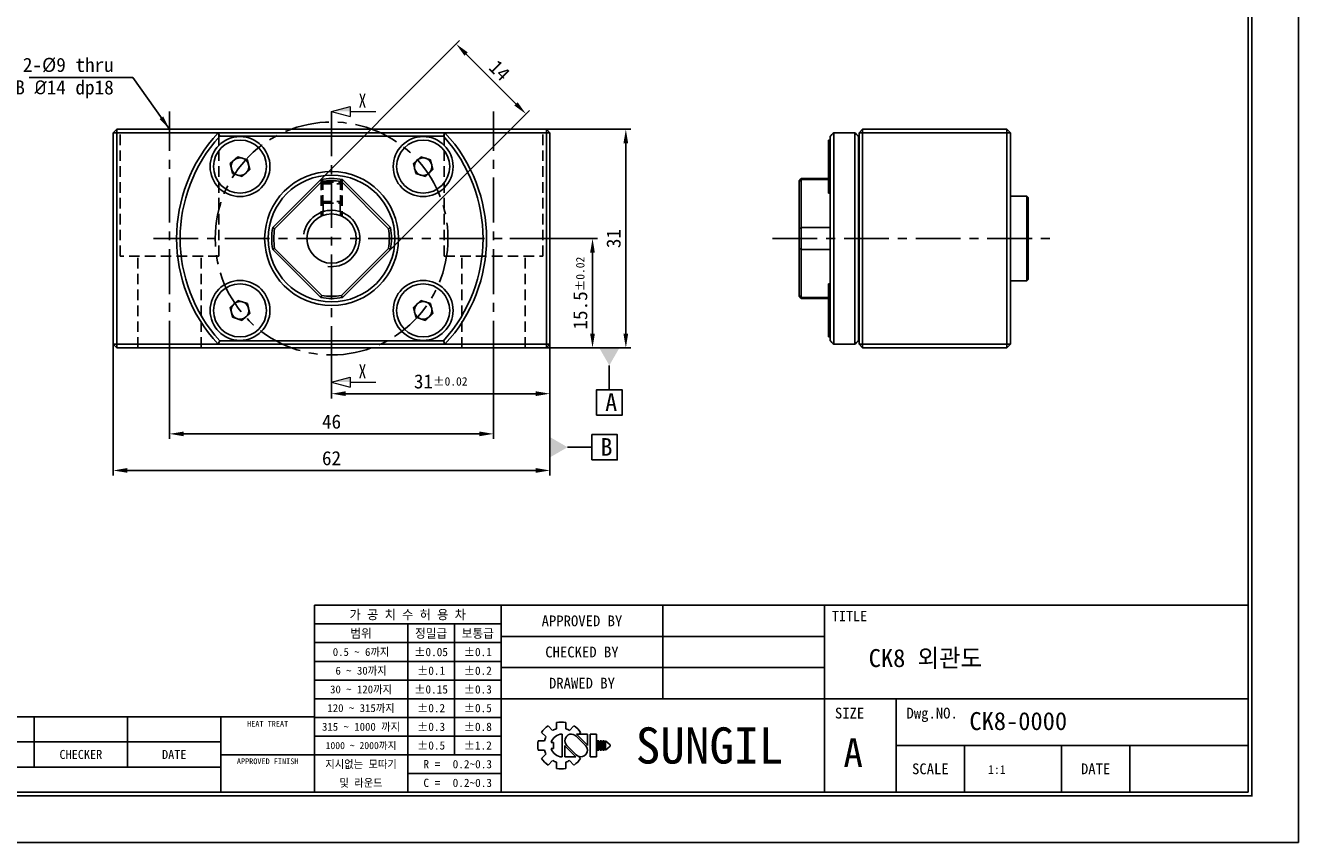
# Model space of a CAD drawing. Header units: millimetres. Extents: x 0 to 303, y 0 to 214.
# Tile 2 of 3: x 122 to 303, y 0 to 116. Entities that reach past the tile are written whole.
import ezdxf
from ezdxf.enums import TextEntityAlignment as Align

# ---------------------------------------------------------------- set-up
doc = ezdxf.new("R2010")
doc.units = ezdxf.units.MM
doc.linetypes.add('CENTER', pattern=[50.8, 31.75, -6.35, 6.35, -6.35])
doc.linetypes.add('DASHED', pattern=[0.75, 0.5, -0.25])
doc.layers.get('0').update_dxf_attribs({"linetype": 'CONTINUOUS'})
doc.layers.get('DEFPOINTS').update_dxf_attribs({"linetype": 'CONTINUOUS'})
for name, color, linetype in [('center', 1, 'CENTER'), ('hidden', 2, 'DASHED'), ('L1', 7, 'CONTINUOUS'), ('OUTLINE', 7, 'CONTINUOUS')]:
    doc.layers.add(name, color=color, linetype=linetype)
doc.dimstyles.get("Standard").update_dxf_attribs({"dimtxt": 2, "dimasz": 2, "dimexe": 0.7, "dimexo": 0, "dimgap": 0.7, "dimtad": 1, "dimdec": 3, "dimzin": 11, "dimdsep": 46, "dimtxsty": 'Standard', "dimcen": 0, "dimclrd": 5, "dimclre": 5, "dimclrt": 3, "dimadec": 0, "dimazin": 0, "dimtfac": 0.6, "dimtdec": 3, "dimtmove": 0, "dimatfit": 3, "dimfxl": 0, "dimtolj": 1, "dimtzin": 11, "dimarcsym": 0})

# ---------------------------------------------------------------- blocks, each defined once
blk = doc.blocks.new('표제란')
at = {"layer": 'L1', "color": 0}
for p, q in [((297, 0), (297, 210)), ((0, 0), (297, 0))]:
    blk.add_line(p, q, dxfattribs=at)
at = {"layer": 'L1'}
for p, q in [((290, 33), (160, 33)), ((160, 33), (160, 7)), ((186, 33), (186, 7)), ((208.5, 33), (208.5, 20)), ((231, 33), (231, 7)), ((186, 30.4), (160, 30.4)), ((173, 30.4), (173, 7)), ((179.5, 30.4), (179.5, 12.2)), ((231, 28.67), (186, 28.67)), ((186, 27.8), (160, 27.8)), ((186, 25.2), (160, 25.2)), ((231, 24.33), (186, 24.33)), ((186, 22.6), (160, 22.6)), ((186, 20), (160, 20)), ((290, 20), (186, 20)), ((241, 20), (241, 7)), ((160, 17.5), (62, 17.5)), ((121, 17.5), (121, 10.5)), ((134, 17.5), (134, 10.5)), ((147, 17.5), (147, 7)), ((186, 17.4), (160, 17.4)), ((192.55, 16.22), (193.17, 15.6)), ((193.7, 16.69), (193.7, 15.81)), ((195, 16.69), (195, 15.81)), ((195.52, 15.6), (196.14, 16.22)), ((186, 14.8), (160, 14.8)), ((191.63, 15.3), (192.25, 14.68)), ((194.5, 15.08), (194.5, 11.92)), ((197.74, 13.5), (196.41, 14.83)), ((198.02, 13.53), (196.47, 15.08)), ((196.47, 15.08), (198.02, 15.08)), ((196.84, 15.08), (197.06, 15.3)), ((198.02, 15.08), (198.02, 13.5)), ((198.39, 15.08), (198.39, 11.92)), ((198.39, 15.08), (199.26, 15.08)), ((199.26, 15.08), (199.26, 11.92)), ((147, 14), (62, 14)), ((191.15, 14.15), (192.03, 14.15)), ((191.15, 14.15), (192.03, 14.15)), ((191.15, 12.85), (192.03, 12.85)), ((192.98, 13.93), (193.28, 13.93)), ((192.98, 13.07), (193.28, 13.07)), ((193.28, 13.93), (193.28, 13.07)), ((194.86, 13.5), (194.86, 11.92)), ((194.86, 13.47), (196.42, 11.92)), ((195.14, 13.5), (196.47, 12.17)), ((199.41, 14.15), (199.41, 12.85)), ((199.41, 14.15), (199.62, 14.15)), ((199.41, 12.85), (199.62, 12.85)), ((199.62, 14.15), (199.62, 12.85)), ((199.78, 14.15), (199.78, 12.85)), ((199.78, 14.15), (199.99, 14.15)), ((199.78, 12.85), (199.99, 12.85)), ((199.99, 14.15), (199.99, 12.85)), ((200.14, 14.15), (200.14, 12.85)), ((200.14, 14.15), (200.36, 14.15)), ((200.14, 12.85), (200.36, 12.85)), ((200.36, 14.15), (200.36, 12.85)), ((200.51, 14.15), (200.51, 12.85)), ((200.51, 14.15), (201.16, 13.61)), ((201.16, 13.39), (200.51, 12.85)), ((201.16, 13.61), (201.16, 13.5)), ((201.16, 13.61), (201.16, 13.39)), ((201.16, 13.5), (201.16, 13.39)), ((290, 13.5), (241, 13.5)), ((250.5, 13.5), (250.5, 7)), ((264, 13.5), (264, 7)), ((273.5, 13.5), (273.5, 7)), ((147, 12.2), (160, 12.2)), ((186, 12.2), (160, 12.2)), ((191.63, 11.7), (192.25, 12.32)), ((192.55, 10.78), (193.17, 11.4)), ((193.7, 11.19), (193.7, 10.31)), ((194.86, 11.92), (196.42, 11.92)), ((195, 11.19), (195, 10.31)), ((195.52, 11.4), (196.14, 10.78)), ((196.79, 11.98), (197.06, 11.7)), ((198.39, 11.92), (199.26, 11.92)), ((147, 10.5), (62, 10.5)), ((186, 9.6), (173, 9.6))]:
    blk.add_line(p, q, dxfattribs=at)
at = {"layer": 'L1', "const_width": 0.25}
blk.add_lwpolyline([(290.5, 6.5), (290.5, 203.5), (10, 203.5), (10, 6.5)], close=True, dxfattribs=at)
at = {"layer": 'L1'}
blk.add_lwpolyline([(290, 7), (290, 203), (10.5, 203), (10.5, 7)], close=True, dxfattribs=at)
for centre, radius, start, end in [((194.35, 13.5), 3.26, 123.4943, 146.5057), ((194.35, 13.5), 3.26, 78.4943, 101.5057), ((194.35, 13.5), 3.26, 33.4943, 56.5057), ((194.35, 13.5), 2.4, 150.6872, 164.3128), ((194.5, 13.5), 1.58, 90, 164.0671), ((194.35, 13.5), 2.4, 105.6872, 119.3128), ((195.78, 14.16), 0.919, 43.2202, 225.8282), ((194.35, 13.5), 2.4, 60.6872, 74.3128), ((194.35, 13.5), 3.26, 168.4943, 191.5057), ((194.35, 13.5), 2.4, 195.6872, 209.3128), ((194.5, 13.5), 1.58, 195.9329, 270), ((197.1, 12.84), 0.919, 223.2202, 45.8282), ((194.35, 13.5), 3.26, 213.4943, 236.5057), ((194.35, 13.5), 2.4, 240.6872, 254.3128), ((194.35, 13.5), 2.4, 285.6872, 299.3128), ((194.35, 13.5), 3.26, 303.4943, 326.5057), ((194.35, 13.5), 3.26, 258.4943, 281.5057)]:
    blk.add_arc(centre, radius, start, end, dxfattribs=at)
for p in [(208.5, 28.67), (208.5, 24.33)]:
    blk.add_point(p, dxfattribs=at)
for s, height, p in [('가 공 치 수 허 용 차', 1.3, (173, 31.7)), ('TITLE', 1.444, (234.5, 31.5)), ('APPROVED BY', 1.5, (197.25, 30.83)), ('범위', 1.25, (166.5, 29.1)), ('정밀급', 1.25, (176.25, 29.1)), ('보통급', 1.25, (182.75, 29.1)), ('0.5 ~ 6까지', 1.1, (166.5, 26.5)), ('%%P0.05', 1.15, (176.25, 26.5)), ('%%P0.1', 1.15, (182.75, 26.5)), ('CHECKED BY', 1.5, (197.25, 26.5)), ('6 ~ 30까지', 1.1, (166.5, 23.9)), ('%%P0.1', 1.15, (176.25, 23.9)), ('%%P0.2', 1.15, (182.75, 23.9)), ('30 ~ 120까지', 1.1, (166.5, 21.3)), ('%%P0.15', 1.15, (176.25, 21.3)), ('%%P0.3', 1.15, (182.75, 21.3)), ('DRAWED BY', 1.5, (197.25, 22.17)), ('120 ~ 315까지', 1.1, (166.5, 18.7)), ('%%P0.2', 1.15, (176.25, 18.7)), ('%%P0.5', 1.15, (182.75, 18.7)), ('SIZE', 1.5, (234.5, 18)), ('Dwg.NO.', 1.5, (246, 18)), ('HEAT TREAT', 0.8, (153.5, 16.5)), ('315 ~ 1000 까지', 1.1, (166.5, 16.1)), ('%%P0.3', 1.15, (176.25, 16.1)), ('%%P0.8', 1.15, (182.75, 16.1)), ('SUNGIL', 5.032, (215, 13.5)), ('%%P0.5', 1.15, (176.25, 13.5)), ('%%P1.2', 1.15, (182.75, 13.5)), ('A', 4, (235, 12.5)), ('CHECKER', 1.25, (127.5, 12.25)), ('DATE', 1.25, (140.5, 12.25)), ('1000 ~ 2000까지', 0.99, (166.5, 13.49)), ('APPROVED FINISH', 0.8, (153.5, 11.3)), ('지시없는 모따기', 1.1, (166.5, 10.9)), ('R = ', 1.15, (176.75, 10.9)), ('SCALE', 1.5, (245.75, 10.25)), ('DATE', 1.5, (268.75, 10.25)), ('및 라운드', 1.1, (166.5, 8.3)), ('C = ', 1.15, (176.75, 8.3))]:
    blk.add_text(s, height=height, dxfattribs=at).set_placement(p, align=Align.MIDDLE_CENTER)
for tag, p in [('필렛', (179.25, 10.9)), ('모따기', (179.25, 8.3))]:
    blk.add_attdef(tag, text='', height=1.15, dxfattribs=at).set_placement(p, align=Align.MIDDLE_LEFT)
at = {"layer": 'OUTLINE', "ltscale": 0.5}
for tag, p, height in [('TITLE', (237.17, 24.41), 2.5), ('도번', (251.18, 15.64), 2.5), ('SCALE', (253.78, 9.55), 1.2), ('DATE', (277.02, 9.51), 1.2)]:
    blk.add_attdef(tag, p, '', height=height, dxfattribs=at)
blk = doc.blocks.new('*D28')
at = {"layer": 'DEFPOINTS', "color": 0, "ltscale": 0.2}
for p in [(190.92, 85.68), (196.12, 70.18), (202.67, 70.18)]:
    blk.add_point(p, dxfattribs=at)
at = {"layer": 'OUTLINE', "color": 5, "lineweight": -2, "ltscale": 0.2}
for p, q in [((190.92, 85.68), (203.37, 85.68)), ((202.67, 83.68), (202.67, 72.18)), ((196.12, 70.18), (203.37, 70.18))]:
    blk.add_line(p, q, dxfattribs=at)
at = {"layer": 'OUTLINE', "color": 5, "ltscale": 0.2}
for points in [[(202.33, 83.68), (203, 83.68), (202.67, 85.68)], [(202.33, 72.18), (203, 72.18), (202.67, 70.18)]]:
    blk.add_solid(points, dxfattribs=at)
at = {"layer": 'OUTLINE', "color": 3, "ltscale": 0.2, "insert": (200.94, 77.93), "char_height": 2, "attachment_point": 5, "rotation": 90}
blk.add_mtext('\\A1;15.5{\\H1.200000;±0.02}', dxfattribs=at)
blk = doc.blocks.new('*D29')
at = {"layer": 'DEFPOINTS', "color": 0, "ltscale": 0.2}
for p in [(195.62, 101.18), (207.4, 101.18), (196.12, 70.18)]:
    blk.add_point(p, dxfattribs=at)
at = {"layer": 'OUTLINE', "color": 5, "lineweight": -2, "ltscale": 0.2}
for p, q in [((195.62, 101.18), (208.1, 101.18)), ((207.4, 72.18), (207.4, 99.18)), ((196.12, 70.18), (208.1, 70.18))]:
    blk.add_line(p, q, dxfattribs=at)
at = {"layer": 'OUTLINE', "color": 5, "ltscale": 0.2}
for points in [[(207.06, 99.18), (207.73, 99.18), (207.4, 101.18)], [(207.06, 72.18), (207.73, 72.18), (207.4, 70.18)]]:
    blk.add_solid(points, dxfattribs=at)
at = {"layer": 'OUTLINE', "color": 3, "ltscale": 0.2, "insert": (205.67, 85.68), "char_height": 2, "attachment_point": 5, "rotation": 90}
blk.add_mtext('\\A1;31', dxfattribs=at)
blk = doc.blocks.new('*D30')
at = {"layer": 'DEFPOINTS', "color": 0, "ltscale": 0.2}
for p in [(196.62, 70.68), (165.62, 67.65), (196.62, 63.67)]:
    blk.add_point(p, dxfattribs=at)
at = {"layer": 'OUTLINE', "color": 5, "lineweight": -2, "ltscale": 0.2}
for p, q in [((196.62, 70.68), (196.62, 62.97)), ((165.62, 67.65), (165.62, 62.97)), ((167.62, 63.67), (194.62, 63.67))]:
    blk.add_line(p, q, dxfattribs=at)
at = {"layer": 'OUTLINE', "color": 5, "ltscale": 0.2}
for points in [[(167.62, 64.01), (167.62, 63.34), (165.62, 63.67)], [(194.62, 64.01), (194.62, 63.34), (196.62, 63.67)]]:
    blk.add_solid(points, dxfattribs=at)
at = {"layer": 'OUTLINE', "color": 3, "ltscale": 0.2, "insert": (181.12, 65.4), "char_height": 2, "attachment_point": 5}
blk.add_mtext('\\A1;31{\\H1.200000;±0.02}', dxfattribs=at)
blk = doc.blocks.new('*D32')
at = {"layer": 'DEFPOINTS', "color": 0, "ltscale": 0.2}
for p in [(142.62, 67.65), (188.62, 67.65), (188.62, 57.97)]:
    blk.add_point(p, dxfattribs=at)
at = {"layer": 'OUTLINE', "color": 5, "lineweight": -2, "ltscale": 0.2}
for p, q in [((142.62, 67.65), (142.62, 57.27)), ((188.62, 67.65), (188.62, 57.27)), ((144.62, 57.97), (186.62, 57.97))]:
    blk.add_line(p, q, dxfattribs=at)
at = {"layer": 'OUTLINE', "color": 5, "ltscale": 0.2}
for points in [[(144.62, 58.3), (144.62, 57.64), (142.62, 57.97)], [(186.62, 58.3), (186.62, 57.64), (188.62, 57.97)]]:
    blk.add_solid(points, dxfattribs=at)
at = {"layer": 'OUTLINE', "color": 3, "ltscale": 0.2, "insert": (165.62, 59.7), "char_height": 2, "attachment_point": 5}
blk.add_mtext('\\A1;46', dxfattribs=at)
blk = doc.blocks.new('*D33')
at = {"layer": 'DEFPOINTS', "color": 0, "ltscale": 0.2}
for p in [(134.62, 70.68), (196.62, 70.68), (196.62, 52.78)]:
    blk.add_point(p, dxfattribs=at)
at = {"layer": 'OUTLINE', "color": 5, "lineweight": -2, "ltscale": 0.2}
for p, q in [((134.62, 70.68), (134.62, 52.08)), ((196.62, 70.68), (196.62, 52.08)), ((136.62, 52.78), (194.62, 52.78))]:
    blk.add_line(p, q, dxfattribs=at)
at = {"layer": 'OUTLINE', "color": 5, "ltscale": 0.2}
for points in [[(136.62, 53.12), (136.62, 52.45), (134.62, 52.78)], [(194.62, 53.12), (194.62, 52.45), (196.62, 52.78)]]:
    blk.add_solid(points, dxfattribs=at)
at = {"layer": 'OUTLINE', "color": 3, "ltscale": 0.2, "insert": (165.62, 54.51), "char_height": 2, "attachment_point": 5}
blk.add_mtext('\\A1;62', dxfattribs=at)
blk = doc.blocks.new('*D34')
at = {"layer": 'DEFPOINTS', "color": 0, "ltscale": 0.2}
for p in [(193.21, 103.37), (160.67, 90.63), (170.57, 80.74)]:
    blk.add_point(p, dxfattribs=at)
at = {"layer": 'OUTLINE', "color": 5, "lineweight": -2, "ltscale": 0.2}
for p, q in [((160.67, 90.63), (183.8, 113.76)), ((184.72, 111.85), (191.79, 104.78)), ((170.57, 80.74), (193.7, 103.86))]:
    blk.add_line(p, q, dxfattribs=at)
at = {"layer": 'OUTLINE', "color": 5, "ltscale": 0.2}
for points in [[(184.96, 112.09), (184.49, 111.62), (183.31, 113.27)], [(192.03, 105.02), (191.56, 104.55), (193.21, 103.37)]]:
    blk.add_solid(points, dxfattribs=at)
at = {"layer": 'OUTLINE', "color": 3, "ltscale": 0.2, "insert": (189.48, 109.54), "char_height": 2, "attachment_point": 5, "rotation": 315}
blk.add_mtext('\\A1;14', dxfattribs=at)
blk = doc.blocks.new('_DatumFilled')
at = {"color": 0, "linetype": 'ByBlock'}
blk.add_solid([(0, 0.577), (-1, 0), (0, -0.577)], dxfattribs=at)

msp = doc.modelspace()

# ---------------------------------------------------------------- linework, layer by layer
at = {"layer": 'center', "ltscale": 0.2}
for p, q in [((142.6243, 67.648), (142.6243, 103.7218)), ((165.6243, 103.7218), (165.6243, 67.648)), ((188.6243, 67.648), (188.6243, 103.7218)), ((140.3243, 85.6849), (190.9243, 85.6849)), ((228.2335, 85.6849), (268.2454, 85.6849))]:
    msp.add_line(p, q, dxfattribs=at)
msp.add_circle((165.6243, 85.6849), 16.5239, dxfattribs=at)
at = {"layer": 'hidden', "ltscale": 3}
for p, q in [((135.6243, 83.1849), (135.6243, 101.1849)), ((149.6243, 83.1849), (149.6243, 101.1849)), ((181.6243, 83.1849), (181.6243, 101.1849)), ((195.6243, 83.1849), (195.6243, 101.1849)), ((164.3743, 94.0925), (164.3743, 88.9541)), ((166.8743, 94.0925), (166.8743, 88.9541)), ((164.1243, 93.4349), (164.3743, 93.6849)), ((164.1243, 93.4349), (167.1243, 93.4349)), ((164.3743, 93.6849), (166.8743, 93.6849)), ((166.8743, 93.6849), (167.1243, 93.4349)), ((164.1243, 90.9349), (167.1243, 90.9349)), ((164.1243, 90.9349), (164.3743, 90.6849)), ((164.3743, 90.6849), (166.8743, 90.6849)), ((164.4243, 90.6849), (164.4243, 89.5007)), ((166.8243, 90.6849), (166.8243, 89.5007)), ((166.8743, 90.6849), (167.1243, 90.9349)), ((149.6243, 83.1849), (135.6243, 83.1849)), ((138.1243, 70.1849), (138.1243, 83.1849)), ((147.1243, 70.1849), (147.1243, 83.1849)), ((181.6243, 83.1849), (195.6243, 83.1849)), ((184.1243, 70.1849), (184.1243, 83.1849)), ((193.1243, 70.1849), (193.1243, 83.1849))]:
    msp.add_line(p, q, dxfattribs=at)
at = {"layer": 'hidden', "color": 5, "ltscale": 3}
for p, q in [((164.1243, 94.0515), (164.1243, 88.8472)), ((167.1243, 94.0515), (167.1243, 88.8472))]:
    msp.add_line(p, q, dxfattribs=at)
at = {"layer": 'OUTLINE', "lineweight": 9}
for p, q in [((165.6243, 103.7218), (168.2643, 104.4292)), ((165.6243, 103.7218), (168.2643, 103.0144)), ((168.2643, 104.4292), (168.2643, 103.0144)), ((168.2643, 103.7218), (171.9207, 103.7218)), ((165.6243, 65.3104), (168.2643, 66.0178)), ((165.6243, 65.3104), (168.2643, 64.603)), ((168.2643, 66.0178), (168.2643, 64.603)), ((168.2643, 65.3104), (171.9207, 65.3104))]:
    msp.add_line(p, q, dxfattribs=at)
at = {"layer": 'OUTLINE'}
for p, q in [((134.6243, 100.6849), (135.1243, 101.1849)), ((134.6243, 70.6849), (134.6243, 100.6849)), ((134.6243, 100.6849), (135.1243, 100.6849)), ((135.1243, 101.1849), (196.1243, 101.1849)), ((135.1243, 100.6849), (135.1243, 101.1849)), ((149.5308, 100.6849), (135.1243, 100.6849)), ((135.1243, 100.6849), (135.1243, 70.6849)), ((149.5308, 100.6849), (181.7178, 100.6849)), ((181.4988, 100.1849), (149.7498, 100.1849)), ((196.1243, 100.6849), (181.7178, 100.6849)), ((196.1243, 101.1849), (196.6243, 100.6849)), ((196.1243, 101.1849), (196.1243, 100.6849)), ((196.1243, 100.6849), (196.6243, 100.6849)), ((196.1243, 70.6849), (196.1243, 100.6849)), ((196.6243, 100.6849), (196.6243, 70.6849)), ((236.4057, 99.6499), (236.1757, 99.6499)), ((236.1757, 96.7121), (236.1757, 99.6499)), ((236.4057, 71.1849), (236.4057, 100.1849)), ((236.9057, 100.6849), (236.9057, 70.6849)), ((236.9057, 100.6849), (239.9057, 100.6849)), ((239.9057, 70.6849), (239.9057, 100.6849)), ((240.4057, 100.1849), (240.4057, 71.1849)), ((241.0057, 101.1849), (240.5057, 100.6849)), ((240.5057, 70.6849), (240.5057, 100.6849)), ((240.5057, 100.6849), (241.0057, 100.6849)), ((241.0057, 101.1849), (261.5057, 101.1849)), ((241.0057, 101.1849), (241.0057, 100.6849)), ((241.0057, 100.6849), (241.0057, 70.6849)), ((261.5057, 100.6849), (241.0057, 100.6849)), ((261.5057, 101.1849), (262.0057, 100.6849)), ((261.5057, 101.1849), (261.5057, 100.6849)), ((261.5057, 70.6849), (261.5057, 100.6849)), ((261.5057, 100.6849), (262.0057, 100.6849)), ((262.0057, 100.6849), (262.0057, 70.6849)), ((240.5057, 97.8849), (240.4057, 97.8849)), ((151.2463, 96.3143), (152.3072, 97.293)), ((151.5634, 94.9062), (151.2463, 96.3143)), ((152.3072, 97.293), (153.6852, 96.8636)), ((153.6852, 96.8636), (154.0023, 95.4555)), ((177.2463, 96.3143), (178.3072, 97.293)), ((177.5634, 94.9062), (177.2463, 96.3143)), ((178.3072, 97.293), (179.6852, 96.8636)), ((179.6852, 96.8636), (180.0023, 95.4555)), ((236.1757, 92.1199), (236.1757, 96.7121)), ((152.9414, 94.4768), (151.5634, 94.9062)), ((154.0023, 95.4555), (152.9414, 94.4768)), ((157.265, 87.2251), (164.0841, 94.0442)), ((167.1645, 94.0442), (173.9836, 87.2251)), ((178.9414, 94.4768), (177.5634, 94.9062)), ((180.0023, 95.4555), (178.9414, 94.4768)), ((232.3057, 94.1849), (232.0057, 93.8849)), ((233.2557, 94.1849), (232.3057, 94.1849)), ((232.3057, 94.1849), (232.3057, 94.0442)), ((232.3057, 94.0442), (232.3057, 87.2251)), ((236.1757, 94.0442), (232.3057, 94.0442)), ((233.2862, 94.1849), (235.7252, 94.1849)), ((236.1757, 94.1849), (235.7398, 94.1849)), ((164.2296, 93.7654), (157.5438, 87.0796)), ((173.7048, 87.0796), (167.019, 93.7654)), ((232.0057, 93.7654), (232.0057, 93.8849)), ((232.0057, 87.0796), (232.0057, 93.7654)), ((240.4057, 93.8849), (240.5057, 93.8849)), ((236.1757, 92.1199), (236.4057, 92.1199)), ((264.3057, 91.6849), (262.0057, 91.6849)), ((264.5057, 91.4849), (264.3057, 91.6849)), ((264.3057, 85.7119), (264.3057, 91.6849)), ((264.5057, 91.4849), (264.5057, 85.711)), ((232.0057, 84.2902), (232.0057, 87.0796)), ((232.3057, 87.2251), (232.3057, 84.1447)), ((232.3057, 87.2251), (236.4057, 87.2251)), ((264.3057, 79.6849), (264.3057, 85.7119)), ((264.5057, 85.711), (264.5057, 79.8849)), ((164.0841, 77.3256), (157.265, 84.1447)), ((157.5438, 84.2902), (164.2296, 77.6044)), ((167.019, 77.6044), (173.7048, 84.2902)), ((173.9836, 84.1447), (167.1645, 77.3256)), ((232.0057, 77.6044), (232.0057, 84.2902)), ((236.4057, 84.1447), (232.3057, 84.1447)), ((232.3057, 84.1447), (232.3057, 77.3256)), ((262.0057, 79.6849), (264.3057, 79.6849)), ((264.3057, 79.6849), (264.5057, 79.8849)), ((236.4057, 79.2499), (236.1757, 79.2499)), ((236.1757, 76.3121), (236.1757, 79.2499)), ((151.2463, 75.9143), (152.3072, 76.893)), ((151.5634, 74.5062), (151.2463, 75.9143)), ((152.3072, 76.893), (153.6852, 76.4636)), ((153.6852, 76.4636), (154.0023, 75.0555)), ((177.2463, 75.9143), (178.3072, 76.893)), ((177.5634, 74.5062), (177.2463, 75.9143)), ((178.3072, 76.893), (179.6852, 76.4636)), ((179.6852, 76.4636), (180.0023, 75.0555)), ((232.0057, 77.4849), (232.0057, 77.6044)), ((232.0057, 77.4849), (232.3057, 77.1849)), ((232.3057, 77.3256), (236.1757, 77.3256)), ((232.3057, 77.3256), (232.3057, 77.1849)), ((232.3057, 77.1849), (236.1757, 77.1849)), ((236.1757, 71.7199), (236.1757, 76.3121)), ((240.5057, 77.4849), (240.4057, 77.4849)), ((152.9414, 74.0768), (151.5634, 74.5062)), ((154.0023, 75.0555), (152.9414, 74.0768)), ((178.9414, 74.0768), (177.5634, 74.5062)), ((180.0023, 75.0555), (178.9414, 74.0768)), ((240.4057, 73.4849), (240.5057, 73.4849)), ((134.6243, 70.6849), (135.1243, 70.6849)), ((135.1243, 70.1849), (134.6243, 70.6849)), ((135.1243, 70.1849), (135.1243, 70.6849)), ((135.1243, 70.6849), (149.5308, 70.6849)), ((181.7178, 70.6849), (149.5308, 70.6849)), ((149.7498, 71.1849), (181.4988, 71.1849)), ((181.7178, 70.6849), (196.1243, 70.6849)), ((196.1243, 70.6849), (196.1243, 70.1849)), ((196.1243, 70.6849), (196.6243, 70.6849)), ((196.6243, 70.6849), (196.1243, 70.1849)), ((236.1757, 71.7199), (236.4057, 71.7199)), ((239.9057, 70.6849), (236.9057, 70.6849)), ((240.5057, 70.6849), (241.0057, 70.6849)), ((240.5057, 70.6849), (241.0057, 70.1849)), ((241.0057, 70.6849), (261.5057, 70.6849)), ((241.0057, 70.6849), (241.0057, 70.1849)), ((261.5057, 70.6849), (262.0057, 70.6849)), ((261.5057, 70.1849), (262.0057, 70.6849)), ((261.5057, 70.6849), (261.5057, 70.1849)), ((196.1243, 70.1849), (135.1243, 70.1849)), ((261.5057, 70.1849), (241.0057, 70.1849))]:
    msp.add_line(p, q, dxfattribs=at)
at = {"layer": 'OUTLINE', "color": 5, "ltscale": 0.5}
for points in [[(205.0544, 67.6849), (205.0544, 64.2202)], [(199.1243, 56.0766), (202.589, 56.0766)]]:
    msp.add_lwpolyline(points, dxfattribs=at)
for points in [[(203.2544, 60.6202), (206.8544, 60.6202), (206.8544, 64.2202), (203.2544, 64.2202)], [(202.589, 54.2766), (206.189, 54.2766), (206.189, 57.8766), (202.589, 57.8766)]]:
    msp.add_lwpolyline(points, close=True, dxfattribs=at)
at = {"layer": 'OUTLINE'}
for centre, radius in [((152.6243, 95.8849), 4.25), ((152.6243, 95.8849), 3.765), ((178.6243, 95.8849), 4.25), ((178.6243, 95.8849), 3.765), ((165.6243, 85.6849), 9.5), ((165.6243, 85.6849), 9), ((165.6243, 85.6849), 3.5), ((152.6243, 75.4849), 4.25), ((178.6243, 75.4849), 4.25), ((152.6243, 75.4849), 3.765), ((178.6243, 75.4849), 3.765)]:
    msp.add_circle(centre, radius, dxfattribs=at)
for centre, radius, start, end in [((165.6243, 85.6849), 22, 137.014114, 222.985886), ((165.6243, 85.6849), 21.5, 137.590982, 222.409018), ((165.6243, 85.6849), 21.5, 317.590982, 42.409018), ((165.6243, 85.6849), 22, 317.014114, 42.985886), ((152.6243, 95.8849), 1.25, 132.692369, 192.692369), ((152.6243, 95.8849), 1.25, 72.692369, 132.692369), ((152.6243, 95.8849), 1.25, 12.692369, 72.692369), ((152.6243, 95.8849), 1.25, 312.692369, 12.692369), ((178.6243, 95.8849), 1.25, 132.692369, 192.692369), ((178.6243, 95.8849), 1.25, 72.692369, 132.692369), ((178.6243, 95.8849), 1.25, 12.692369, 72.692369), ((178.6243, 95.8849), 1.25, 312.692369, 12.692369), ((152.6243, 95.8849), 1.25, 192.692369, 252.692369), ((152.6243, 95.8849), 1.25, 252.692369, 312.692369), ((165.6243, 85.6849), 8.5, 79.560322, 100.439678), ((178.6243, 95.8849), 1.25, 192.692369, 252.692369), ((178.6243, 95.8849), 1.25, 252.692369, 312.692369), ((165.6243, 85.6849), 8.2, 80.207129, 99.792871), ((165.6243, 85.6849), 8.5, 169.560322, 190.439678), ((165.6243, 85.6849), 8.2, 170.207129, 189.792871), ((165.6243, 85.6849), 8.2, 350.207129, 9.792871), ((165.6243, 85.6849), 8.5, 349.560322, 10.439678), ((152.6243, 75.4849), 1.25, 132.692369, 192.692369), ((152.6243, 75.4849), 1.25, 72.692369, 132.692369), ((152.6243, 75.4849), 1.25, 12.692369, 72.692369), ((165.6243, 85.6849), 8.5, 259.560322, 280.439678), ((165.6243, 85.6849), 8.2, 260.207129, 279.792871), ((178.6243, 75.4849), 1.25, 132.692369, 192.692369), ((178.6243, 75.4849), 1.25, 72.692369, 132.692369), ((178.6243, 75.4849), 1.25, 12.692369, 72.692369), ((152.6243, 75.4849), 1.25, 192.692369, 252.692369), ((152.6243, 75.4849), 1.25, 252.692369, 312.692369), ((152.6243, 75.4849), 1.25, 312.692369, 12.692369), ((178.6243, 75.4849), 1.25, 192.692369, 252.692369), ((178.6243, 75.4849), 1.25, 252.692369, 312.692369), ((178.6243, 75.4849), 1.25, 312.692369, 12.692369)]:
    msp.add_arc(centre, radius, start, end, dxfattribs=at)
at = {"layer": 'OUTLINE', "color": 5}
msp.add_arc((165.6243, 85.6849), 4, 262.610377, 171.238609, dxfattribs=at)
at = {"layer": 'OUTLINE'}
for points in [[(149.5308, 100.6849), (149.6034, 100.5181), (149.6763, 100.3515), (149.7498, 100.1849)], [(181.4988, 100.1849), (181.5722, 100.3515), (181.6452, 100.5181), (181.7178, 100.6849)], [(236.4057, 100.1849), (236.5723, 100.3515), (236.7389, 100.5181), (236.9057, 100.6849)], [(239.9057, 100.6849), (240.0725, 100.5181), (240.2391, 100.3515), (240.4057, 100.1849)], [(164.0841, 94.0442), (164.1328, 93.9514), (164.1813, 93.8585), (164.2296, 93.7654)], [(167.1645, 94.0442), (167.1158, 93.9514), (167.0673, 93.8585), (167.019, 93.7654)], [(232.3057, 94.0442), (232.2057, 93.9514), (232.1057, 93.8585), (232.0057, 93.7654)], [(157.265, 87.2251), (157.3577, 87.1764), (157.4507, 87.1279), (157.5438, 87.0796)], [(173.9836, 87.2251), (173.8908, 87.1764), (173.7979, 87.1279), (173.7048, 87.0796)], [(232.3057, 87.2251), (232.2057, 87.1764), (232.1057, 87.1279), (232.0057, 87.0796)], [(157.5438, 84.2902), (157.4507, 84.2419), (157.3577, 84.1934), (157.265, 84.1447)], [(173.9836, 84.1447), (173.8908, 84.1934), (173.7979, 84.2419), (173.7048, 84.2902)], [(232.3057, 84.1447), (232.2057, 84.1934), (232.1057, 84.2419), (232.0057, 84.2902)], [(164.0841, 77.3256), (164.1328, 77.4184), (164.1813, 77.5113), (164.2296, 77.6044)], [(167.1645, 77.3256), (167.1158, 77.4184), (167.0673, 77.5113), (167.019, 77.6044)], [(232.3057, 77.3256), (232.2057, 77.4184), (232.1057, 77.5113), (232.0057, 77.6044)], [(149.7498, 71.1849), (149.6763, 71.0183), (149.6034, 70.8517), (149.5308, 70.6849)], [(181.4988, 71.1849), (181.5722, 71.0183), (181.6452, 70.8517), (181.7178, 70.6849)], [(236.4057, 71.1849), (236.5723, 71.0183), (236.7389, 70.8517), (236.9057, 70.6849)], [(239.9057, 70.6849), (240.0725, 70.8517), (240.2391, 71.0183), (240.4057, 71.1849)]]:
    msp.add_open_spline(points, degree=3, dxfattribs=at)
for points, knots in [([(233.3817, 94.1673), (233.3475, 94.172), (233.277, 94.1816), (233.2381, 94.1875), (233.2816, 94.1812), (233.3031, 94.1781)], [0, 0, 0, 0, 0.32230823, 0.66563204, 1, 1, 1, 1]), ([(235.6297, 94.1673), (235.5865, 94.1596), (235.5298, 94.1498), (235.3877, 94.128), (235.3025, 94.116), (235.1102, 94.0938), (234.9995, 94.0833), (234.7637, 94.0684), (234.6356, 94.064), (234.3825, 94.0638), (234.2543, 94.0681), (234.0175, 94.0828), (233.9066, 94.0932), (233.6138, 94.1269), (233.4678, 94.152), (233.3817, 94.1673)], [0, 0, 0, 0, 0.125, 0.125, 0.25, 0.25, 0.375, 0.375, 0.5, 0.5, 0.625, 0.625, 0.75, 0.75, 1, 1, 1, 1]), ([(235.7398, 94.1826), (235.7412, 94.1827), (235.7441, 94.183), (235.6687, 94.1727), (235.6297, 94.1673)], [0, 0, 0, 0, 0.48377371, 1, 1, 1, 1])]:
    msp.add_open_spline(points, degree=3, knots=knots, dxfattribs=at)
at = {"layer": 'OUTLINE', "lineweight": 9}
for points in [[(165.6243, 103.7218), (168.2643, 104.4292), (168.2643, 103.7218)], [(165.6243, 65.3104), (168.2643, 66.0178), (168.2643, 65.3104)]]:
    msp.add_solid(points, dxfattribs=at)

# ---------------------------------------------------------------- block references
at = {"layer": 'OUTLINE'}
ref = msp.add_blockref('표제란', (0, 0), dxfattribs=dict(at, xscale=1.0198628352, yscale=1.0198628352, zscale=1.0198628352))
ref.add_attrib('SCALE', '1:1', (258.8219, 9.7422), dxfattribs={"ltscale": 0.5, "height": 1.22384})
ref.add_attrib('도번', 'CK8-0000', (256.1703, 15.9531), dxfattribs={"ltscale": 0.5, "height": 2.54966})
ref.add_attrib('TITLE', 'CK8 외관도', (241.8765, 24.8907), dxfattribs={"ltscale": 0.5, "height": 2.54966})
ref.add_attrib('필렛', '0.2~0.3', dxfattribs={"layer": 'L1', "height": 1.17284}).set_placement((182.8104, 11.1165), align=Align.MIDDLE_LEFT)
ref.add_attrib('모따기', '0.2~0.3', dxfattribs={"layer": 'L1', "height": 1.17284}).set_placement((182.8104, 8.4649), align=Align.MIDDLE_LEFT)
at = {"layer": 'OUTLINE', "color": 5, "ltscale": 0.5, "xscale": 2.5, "yscale": 2.5, "zscale": 2.5}
for p, rotation in [((205.0544, 70.1849), 90), ((196.6243, 56.0766), 180)]:
    msp.add_blockref('_DatumFilled', p, dxfattribs=dict(at, rotation=rotation))

# ---------------------------------------------------------------- texts
at = {"lineweight": 9, "width": 0.8}
for p in [(169.4688, 104.2607), (169.4688, 65.8493)]:
    msp.add_text('X', height=1.98, dxfattribs=at).set_placement(p)
at = {"layer": 'OUTLINE', "color": 3, "ltscale": 0.2, "char_height": 2, "attachment_point": 9}
for s, insert in [('\\A1;2-%%C9 thru', (134.6996, 109.229)), ("\\A1;C'B {\\fISOCPEUR|b0|i0|c0|p34;%%C}14 dp18", (134.6996, 105.5479))]:
    msp.add_mtext(s, dxfattribs=dict(at, insert=insert))
at = {"layer": 'OUTLINE', "color": 3, "ltscale": 0.5, "char_height": 2.5, "attachment_point": 9}
for s, insert in [('\\A1;A', (206.1682, 61.2144)), ('\\A1;B', (205.5028, 54.8709))]:
    msp.add_mtext(s, dxfattribs=dict(at, insert=insert))

# ---------------------------------------------------------------- dimensions: what is measured, and where the dimension line sits
at = {"layer": 'OUTLINE', "ltscale": 0.2}
dim = msp.add_aligned_dim(p1=(160.6745, 90.6346), p2=(170.574, 80.7351), distance=32.0082, dimstyle='Standard', dxfattribs=at)
dim.commit()
dim.dimension.update_dxf_attribs({"geometry": '*D34', "text_midpoint": (189.4793, 109.5399)})
dim = msp.add_linear_dim(base=(207.3956, 101.1849), p1=(196.1243, 70.1849), p2=(195.6243, 101.1849), angle=90, dimstyle='Standard', dxfattribs=at)
dim.commit()
dim.dimension.update_dxf_attribs({"geometry": '*D29', "text_midpoint": (205.6677, 85.6849)})
dim = msp.add_linear_dim(base=(202.6655, 70.1849), p1=(190.9243, 85.6849), p2=(196.1243, 70.1849), angle=90, dimstyle='Standard', override={"dimgap": 0.7, "dimtol": 1, "dimlim": 0, "dimtp": 0.02, "dimtm": 0.02}, dxfattribs=at)
dim.commit()
dim.dimension.update_dxf_attribs({"geometry": '*D28', "text_midpoint": (200.9376, 77.9349)})
for base, p1, p2, picture, middle in [((196.6243, 52.7835), (134.6243, 70.6849), (196.6243, 70.6849), '*D33', (165.6243, 54.5088)), ((188.6243, 57.9713), (142.6243, 67.648), (188.6243, 67.648), '*D32', (165.6243, 59.698))]:
    dim = msp.add_linear_dim(base=base, p1=p1, p2=p2, dimstyle='Standard', dxfattribs=at)
    dim.commit()
    dim.dimension.update_dxf_attribs({"geometry": picture, "text_midpoint": middle})
dim = msp.add_linear_dim(base=(196.6243, 63.6728), p1=(165.6243, 67.648), p2=(196.6243, 70.6849), dimstyle='Standard', override={"dimgap": 0.7, "dimtol": 1, "dimlim": 0, "dimtp": 0.02, "dimtm": 0.02}, dxfattribs=at)
dim.commit()
dim.dimension.update_dxf_attribs({"geometry": '*D30', "text_midpoint": (181.1243, 65.4008)})

# ---------------------------------------------------------------- leaders
at = {"layer": 'OUTLINE', "ltscale": 0.2, "annotation_type": 0, "has_hookline": 1, "hookline_direction": 1, "text_width": 12.0237}
msp.add_leader([(142.6243, 101.1849), (137.3996, 108.529), (135.3996, 108.529)], dimstyle='Standard', dxfattribs=at)

doc.saveas('drawing.dxf')
